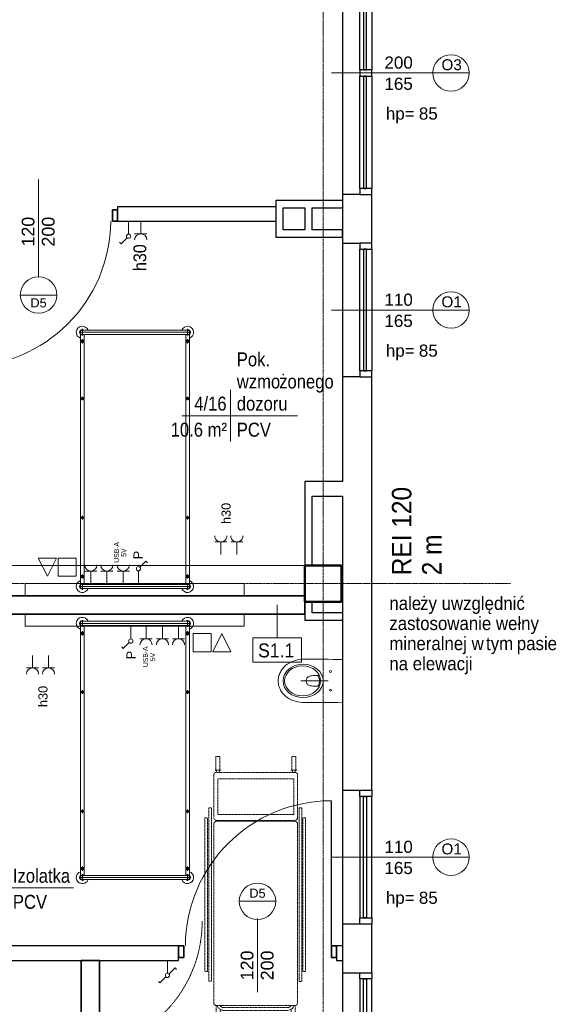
# Model space of a CAD drawing. Header units: millimetres. Extents: x -2286 to 43533, y -13832 to 14981.
# Tile 65 of 77: x 25588 to 30041, y -3334 to 4764. Entities that reach past the tile are written whole.
import ezdxf

# ---------------------------------------------------------------- set-up
doc = ezdxf.new("R2010")
doc.units = ezdxf.units.MM
for name, pattern in [('Kreska', [2, 1, -1]), ('Oś', [22.225, 12.7, -3.175, 3.175, -3.175]), ('Ukryte', [7.1438, 4.7625, -2.3813])]:
    doc.linetypes.add(name, pattern=pattern)
for name, color, linetype, lineweight in [('A-ANNO-NOTE', 131, 'Continuous', 18), ('A-AREA-IDEN', 2, 'Continuous', 18), ('A-DETL-GENF', 92, 'Continuous', 18), ('A-DETL-HDLN', 90, 'Ukryte', 18), ('A-DETL-MEDM', 33, 'Continuous', 35), ('A-DOOR', 31, 'Continuous', 25), ('A-DOOR-IDEN', 31, 'Continuous', 18), ('A-GENM-HDLN', 13, 'Kreska', 18), ('A-GLAZ', 151, 'Continuous', 25), ('A-GLAZ-IDEN', 152, 'Continuous', 18), ('A-WALL', 113, 'Continuous', 25), ('A-WALL-IDEN', 211, 'Continuous', 18), ('E-ELE-QPM-IDEN', 2, 'Continuous', 18), ('E-ELEC-EQPM', 71, 'Continuous', 18), ('G-ANNO-TEXT', 231, 'Continuous', 18), ('I-FURN', 30, 'Continuous', 18), ('P-SANR-FIXT', 6, 'Continuous', 18), ('Q-SPCQ', 91, 'Continuous', 18), ('Q-SPCQ-HDLN', 91, 'Kreska', 18), ('S-COLS', 52, 'Continuous', 25), ('S-GRID', 1, 'Continuous', 18)]:
    doc.layers.add(name, color=color, linetype=linetype, lineweight=lineweight)
doc.styles.add('Arial', font='arial.ttf', dxfattribs={"height": 40})
doc.styles.add('Arial_1', font='arial.ttf', dxfattribs={"height": 75})
doc.styles.add('Arial_11', font='arial.ttf', dxfattribs={"width": 0.9, "height": 105})
doc.styles.add('Arial_12', font='arial.ttf', dxfattribs={"width": 0.9, "height": 160})
doc.styles.add('Arial_13', font='arial.ttf', dxfattribs={"width": 0.9, "height": 110})
doc.styles.add('Arial_4', font='arial.ttf', dxfattribs={"width": 0.85, "height": 115})
doc.styles.add('Arial_5', font='arial.ttf', dxfattribs={"height": 100})
doc.styles.add('Arial_6', font='arial.ttf', dxfattribs={"width": 0.9, "height": 115})
doc.styles.add('Arial_7', font='arial.ttf', dxfattribs={"height": 105})
doc.styles.add('Arial_8', font='arial.ttf', dxfattribs={"height": 2})
doc.styles.add('Arial_9', font='arial.ttf', dxfattribs={"height": 90})

# ---------------------------------------------------------------- blocks, each defined once
blk = doc.blocks.new('M_Concrete-Square-Column - 300 x 300mm-1161001-4_piętro II PT - projektowany')
at = {"layer": 'S-COLS', "lineweight": 50}
for p, q in [((150, 150), (-150, 150)), ((-150, 150), (-150, -150)), ((150, -150), (150, 150)), ((-150, -150), (150, -150))]:
    blk.add_line(p, q, dxfattribs=at)
blk = doc.blocks.new('DRZWI 1S - Drzwi 120-1363990-4_piętro II PT - projektowany')
at = {"layer": 'A-DETL-GENF'}
for p, q in [((-650, 60), (-650, -35)), ((-607, 60), (-650, 60)), ((-607, -35), (-607, 60)), ((650, 60), (607, 60)), ((607, 60), (607, -35)), ((650, -35), (650, 60)), ((-650, -35), (-607, -35)), ((607, -35), (650, -35))]:
    blk.add_line(p, q, dxfattribs=at)
at = {"layer": 'A-DETL-MEDM'}
for p, q in [((-607, 60), (-650, 60)), ((-650, 60), (-650, -35)), ((-607, -35), (-607, 60)), ((607, -35), (607, 60)), ((607, 60), (650, 60)), ((650, 60), (650, -35)), ((-650, -35), (-607, -35)), ((650, -35), (607, -35))]:
    blk.add_line(p, q, dxfattribs=at)
at = {"layer": 'A-DOOR'}
blk.add_line((607, 60), (607, 1253.9), dxfattribs=at)
at = {"layer": 'A-DOOR', "lineweight": 18}
blk.add_line((0, 285), (0, -285), dxfattribs=at)
blk.add_arc((607, 53.9), 1200, 90, 179.70699, dxfattribs=at)
blk = doc.blocks.new('łóżko 195x90 typ FAMED _102039_ - łóżko 195x90 typ FAMED _102039_-832813-4_piętro II PT - projektowany')
at = {"layer": 'I-FURN'}
for p, q in [((-432.5, 1020.2), (-432.5, 1074.7)), ((-432.5, 1064.5), (432.5, 1064.5)), ((432.5, 1020.2), (432.5, 1074.7)), ((-459.8, 1047.5), (459.7, 1047.5)), ((-447.5, 1031), (-447.5, -1026.1)), ((-432.5, 1030.5), (432.5, 1030.5)), ((-432.5, 948.5), (-432.5, 983.5)), ((-417.5, -1025.5), (-417.5, 1031)), ((417.5, -1026.1), (417.5, 1030.5)), ((432.5, 948.5), (432.5, 983.5)), ((447.5, 1031), (447.5, -1026.1)), ((-450, 966), (-415, 966)), ((450, 966), (415, 966)), ((-432.5, 496.9), (-432.5, 466.9)), ((432.5, 496.9), (432.5, 466.9)), ((-447.5, 481.9), (-417.5, 481.9)), ((447.5, 481.9), (417.5, 481.9)), ((-432.5, -483.1), (-432.5, -513.1)), ((432.5, -483.1), (432.5, -513.1)), ((-447.5, -498.1), (-417.5, -498.1)), ((447.5, -498.1), (417.5, -498.1)), ((-450, -969.3), (-415, -969.3)), ((-432.5, -951.8), (-432.5, -986.8)), ((450, -969.3), (415, -969.3)), ((432.5, -951.8), (432.5, -986.8)), ((459.7, -1042.5), (-459.8, -1042.5)), ((-432.5, -1015.3), (-432.5, -1069.8)), ((-432.5, -1025.5), (432.5, -1025.5)), ((432.5, -1015.3), (432.5, -1069.8)), ((-432.5, -1059.5), (432.5, -1059.5))]:
    blk.add_line(p, q, dxfattribs=at)
for centre, radius in [((-432.5, 966), 12.5), ((-432.5, 966), 8), ((432.5, 966), 12.5), ((432.5, 966), 8), ((-432.5, 481.9), 10), ((432.5, 481.9), 10), ((-432.5, -498.1), 10), ((432.5, -498.1), 10), ((-432.5, -969.3), 12.5), ((-432.5, -969.3), 8), ((432.5, -969.3), 12.5), ((432.5, -969.3), 8)]:
    blk.add_circle(centre, radius, dxfattribs=at)
for centre, radius, start, end in [((-432.5, 1047.5), 50, 19.87687, 252.5424), ((-432.5, 1047.5), 22.3, 49.8221, 312.38874), ((-432.5, 1047.5), 19.3, 62.02067, 297.97933), ((-432.5, 1047.5), 17, 90, 270), ((432.5, 1047.5), 50, 287.4576, 160.12313), ((432.5, 1047.5), 22.2, 229.8221, 130.1779), ((432.5, 1047.5), 19.2, 242.02067, 117.97933), ((432.5, 1047.5), 17, 270, 90), ((-432.5, -1042.5), 50, 107.4576, 340.12313), ((-432.5, -1042.5), 22.2, 49.8221, 310.1779), ((-432.5, -1042.5), 19.3, 62.02067, 297.97933), ((-432.5, -1042.5), 17, 90, 270), ((432.5, -1042.5), 50, 199.87687, 72.5424), ((432.5, -1042.5), 22.2, 229.8221, 130.1779), ((432.5, -1042.5), 19.2, 242.02067, 117.97933), ((432.5, -1042.5), 17, 270, 90)]:
    blk.add_arc(centre, radius, start, end, dxfattribs=at)
blk = doc.blocks.new('Łóżko transportowe - łóżko PRAWY SKRĘT-1263338-4_piętro II PT - projektowany')
at = {"layer": 'A-GENM-HDLN'}
for p, q in [((-2110, -726.7), (-2076.6, -726.7)), ((-2110, -810.4), (-2110, -726.7)), ((-2076.6, -726.7), (-2076.6, -778.3)), ((-1494.4, -726.7), (-1494.4, -777.2)), ((-1461.1, -726.7), (-1494.4, -726.7)), ((-1461.1, -810.4), (-1461.1, -726.7)), ((-1521.6, -770.4), (-2047.6, -770.4)), ((-1521.6, -793.4), (-2047.6, -793.4)), ((-2130.1, -2302.2), (-2130.1, -833.4)), ((-2107.1, -810.4), (-1461.1, -810.4)), ((-1440.1, -833.4), (-1440.1, -2302.2)), ((-2141.3, -1008.3), (-2164.3, -1008.3)), ((-2164.3, -1008.3), (-2164.3, -2437.3)), ((-2141.3, -2437.3), (-2141.3, -1008.3)), ((-1422, -1010.9), (-1399, -1010.9)), ((-1422, -2437.3), (-1422, -1010.9)), ((-1399, -1010.9), (-1399, -2437.3)), ((-2195.3, -1091.1), (-2172.3, -1091.1)), ((-2195.3, -2354.6), (-2195.3, -1091.1)), ((-2172.3, -1091.1), (-2172.3, -2354.6)), ((-1388.9, -1091.1), (-1388.9, -2354.6)), ((-1365.9, -1091.1), (-1388.9, -1091.1)), ((-1365.9, -2354.6), (-1365.9, -1091.1)), ((-1463.1, -2325.2), (-2107.1, -2325.2)), ((-2107.1, -2333.1), (-1463.1, -2333.1)), ((-2172.3, -2354.6), (-2195.3, -2354.6)), ((-2130.1, -2704.7), (-2130.1, -2356.1)), ((-1475, -2380.3), (-2098.7, -2380.3)), ((-2098.7, -2380.3), (-2098.7, -2675)), ((-1475, -2675), (-1475, -2380.3)), ((-1440.1, -2356.1), (-1440.1, -2704.7)), ((-1388.9, -2354.6), (-1365.9, -2354.6)), ((-2164.3, -2437.3), (-2141.3, -2437.3)), ((-1399, -2437.3), (-1422, -2437.3)), ((-2115.4, -2859), (-2115.4, -2746.5)), ((-1463.1, -2727.7), (-2107.1, -2727.7)), ((-2098.7, -2675), (-1475, -2675)), ((-2082.3, -2746.5), (-2082.3, -2859)), ((-1501.7, -2746.5), (-1451.1, -2746.5)), ((-1491.4, -2859), (-1491.4, -2746.5)), ((-1486.7, -2746.5), (-1486.7, -2727.5)), ((-1463.5, -2746.5), (-1463.5, -2727.5)), ((-1458.3, -2746.5), (-1458.3, -2859)), ((-2082.3, -2859), (-2115.4, -2859)), ((-1458.3, -2859), (-1491.4, -2859))]:
    blk.add_line(p, q, dxfattribs=at)
for centre, radius, start, end in [((-1521.6, -827.9), 57.5, 17.7326, 90), ((-1521.6, -827.9), 34.5, 30.50577, 90), ((-2107.1, -833.4), 23, 90, 180), ((-1463.1, -833.4), 23, 0, 90), ((-1463.1, -2302.2), 23, 270, 0), ((-1463.1, -2356.1), 23, 0, 90), ((-2107.1, -2704.7), 23, 180, 270), ((-1463.1, -2704.7), 23, 270, 0)]:
    blk.add_arc(centre, radius, start, end, dxfattribs=at)
at = {"layer": 'Q-SPCQ'}
for p, q in [((-556.7, 387.2), (-556.7, 410.2)), ((-556.7, 410.2), (706.9, 410.2)), ((706.9, 410.2), (706.9, 387.2)), ((-1061.1, 297.2), (-1061.1, 330.3)), ((-1061.1, 330.3), (-948.6, 330.3)), ((-948.6, 340.6), (-948.6, 290)), ((-948.6, 325.6), (-929.5, 325.6)), ((-906.7, 345), (-558.1, 345)), ((-639.4, 379.2), (-639.4, 356.2)), ((789.6, 379.2), (-639.4, 379.2)), ((-639.4, 356.2), (789.6, 356.2)), ((706.9, 387.2), (-556.7, 387.2)), ((-504.2, 345), (964.6, 345)), ((-234.9, 331.2), (-212.2, 58.1)), ((789.6, 356.2), (789.6, 379.2)), ((987.6, 324.9), (1071.2, 324.9)), ((1071.2, 324.9), (1071.2, 291.6)), ((-948.6, 297.2), (-1061.1, 297.2)), ((-948.6, 302.4), (-929.5, 302.4)), ((-929.7, -322), (-929.7, 322)), ((-877, 313.7), (-877, -310)), ((-582.4, 313.7), (-877, 313.7)), ((-582.4, 125.6), (-582.4, 313.7)), ((-535.1, 322), (-535.1, 143)), ((-527.2, 151.3), (-527.2, 322)), ((-457.9, 214.8), (-439.5, 261.8)), ((-439.5, 261.8), (-414, 292.4)), ((-414, 292.4), (-378.7, 303.2)), ((-378.7, 303.2), (-323.8, 299.2)), ((-323.8, 299.2), (-231.4, 288.9)), ((987.6, 322), (987.6, -324)), ((1004.5, -263.4), (1004.5, 262.5)), ((1071.2, 291.6), (1019.7, 291.6)), ((1027.5, -263.4), (1027.5, 262.5)), ((1145.6, 252.4), (1140.3, 244.4)), ((1140.3, 244.4), (1140.3, 239.1)), ((1153.5, 263), (1145.6, 252.4)), ((1158.8, 270.9), (1153.5, 263)), ((1174.7, 281.5), (1158.8, 270.9)), ((1182.7, 286.9), (1174.7, 281.5)), ((1201.2, 289.5), (1182.7, 286.9)), ((1214.5, 289.5), (1201.2, 289.5)), ((1230.4, 289.5), (1214.5, 289.5)), ((1248.4, 286.9), (1230.4, 289.5)), ((-837.5, 128.9), (-814.6, 164.6)), ((-797.9, 173.4), (-710, 170.3)), ((-752.9, 172.8), (-780.2, 151.6)), ((-710, 170.3), (-657.1, 151.2)), ((-520.6, 158.2), (-457.9, 214.8)), ((-301.7, 171.6), (-293.9, 131.8)), ((1140.3, 239.1), (1140.8, 231)), ((1140.8, 231), (1143.2, 222.5)), ((1143.2, 222.5), (1147.1, 215.7)), ((1147.1, 215.7), (1149.8, 211.9)), ((1149.8, 211.9), (1152.3, 209.2)), ((1152.3, 209.2), (1154.8, 207.4)), ((1239.1, 213.7), (1241, 210)), ((1478.3, 181), (1479.6, 170.2)), ((1479.6, 170.2), (1482.2, 157)), ((-854.6, 81.4), (-837.5, 128.9)), ((-851.1, 22.9), (-854.6, 81.4)), ((-780.2, 151.6), (-793.2, 122.5)), ((-793.2, 122.5), (-793, 77.8)), ((-704.3, 122.9), (-713.6, 99.4)), ((-657.1, 151.2), (-602.2, 122.5)), ((-602.2, 122.5), (-574.7, 97.4)), ((-599.6, 119.1), (-568.6, 117.5)), ((-574.7, 97.4), (-569.9, 45.3)), ((-553.8, 123.4), (-520.6, 158.2)), ((-293.9, 131.8), (-276, 103.6)), ((-276, 103.6), (-274.3, 66.7)), ((1482.2, 157), (1484.9, 146.4)), ((1484.9, 146.4), (1490.2, 122.5)), ((1490.2, 122.5), (1492.8, 106.6)), ((1492.8, 106.6), (1495.5, 85.4)), ((1495.5, 85.4), (1495.5, 64.2)), ((-838.1, -10.5), (-851.1, 22.9)), ((-805.7, 25.6), (-794.6, 65.7)), ((-800.5, -5.9), (-805.7, 25.6)), ((-719.9, 2.3), (-722.9, 27.5)), ((-631.4, 33.1), (-624.5, 49.8)), ((-624.5, 49.8), (-626.8, 69.2)), ((-570.2, 43), (-587.9, -5.6)), ((-274.3, 66.7), (-293.8, 32.6)), ((-218.8, 9.2), (-277.4, -151.6)), ((1495.5, 64.2), (1498.1, 43)), ((1498.1, 43), (1498.1, 24.4)), ((1498.1, 24.4), (1498.1, 8.5)), ((1498.1, 8.5), (1498.1, -12.7)), ((-737.4, -41.8), (-824.5, -22.1)), ((-779.4, -33.3), (-800.5, -5.9)), ((-681.3, -36.7), (-737.4, -41.8)), ((-621, -22.9), (-681.3, -36.7)), ((-587.9, -5.6), (-621, -22.9)), ((-617.5, -20.3), (-587.1, -26.6)), ((-582.4, -310), (-582.4, -38.2)), ((-574.3, -36), (-551.1, -78.1)), ((-551.1, -78.1), (-504.7, -148.8)), ((-300.6, -87.3), (-289.6, -52)), ((-289.6, -52), (-299.8, -14.1)), ((1041.3, -79.8), (1040.2, -81.7)), ((1119.4, -131.9), (1049.8, -78.3)), ((1498.1, -12.7), (1498.1, -33.9)), ((-535.1, -102.4), (-535.1, -322)), ((-527.2, -322), (-527.2, -114.5)), ((-504.7, -148.8), (-498.9, -198.8)), ((-342.7, -146.5), (-325.1, -110)), ((-325.1, -110), (-300.6, -87.3)), ((965.5, -88.1), (974, -142.4)), ((1022.7, -89.7), (972.1, -81.6)), ((986.3, -156.3), (1088.6, -185.4)), ((-498.9, -198.8), (-481.9, -234.9)), ((-481.9, -234.9), (-450.6, -254.3)), ((-284.2, -186.3), (-290.7, -346.6)), ((1471.6, -227.4), (1461, -243.3)), ((1479.2, -214.6), (1470.8, -228.5)), ((1484.9, -200.9), (1479.2, -214.6)), ((1487.5, -187.6), (1484.9, -200.9)), ((1490.2, -177), (1487.5, -187.6)), ((1492.8, -163.8), (1490.2, -177)), ((-1061.1, -326.7), (-1061.1, -293.6)), ((-1061.1, -293.6), (-948.6, -293.6)), ((-948.6, -283.3), (-948.6, -333.9)), ((-948.6, -298.3), (-929.5, -298.3)), ((-948.6, -321.6), (-929.5, -321.6)), ((-877, -310), (-582.4, -310)), ((-450.6, -254.3), (-396.4, -264.4)), ((-396.4, -264.4), (-288, -280.2)), ((1071.2, -290.6), (1020.7, -290.6)), ((1071.2, -324), (1071.2, -290.6)), ((1278.1, -275.1), (1256.9, -272.5)), ((1299.3, -277.8), (1278.1, -275.1)), ((1317.9, -277.8), (1299.3, -277.8)), ((1324, -278.1), (1317.9, -277.8)), ((1376.2, -277.8), (1357.6, -280.4)), ((1394.7, -275.1), (1376.2, -277.8)), ((1415.9, -269.8), (1394.7, -275.1)), ((1429.2, -264.5), (1415.9, -269.8)), ((1442.5, -259.2), (1429.2, -264.5)), ((1453.1, -251.3), (1442.5, -259.2)), ((1461, -243.3), (1453.1, -251.3)), ((-948.6, -326.7), (-1061.1, -326.7)), ((-558.1, -345), (-906.7, -345)), ((-639.4, -386.1), (-639.4, -363.1)), ((-639.4, -363.1), (787, -363.1)), ((787, -386.1), (-639.4, -386.1)), ((-556.7, -396.1), (-556.7, -419.1)), ((706.9, -396.1), (-556.7, -396.1)), ((964.6, -345), (-504.2, -345)), ((706.9, -419.1), (706.9, -396.1)), ((787, -363.1), (787, -386.1)), ((987.6, -324), (1071.2, -324)), ((-556.7, -419.1), (706.9, -419.1)), ((-2125.7, -2746.5), (-2075.1, -2746.5)), ((-2110.7, -2746.5), (-2110.7, -2727.4)), ((-2087.5, -2746.5), (-2087.5, -2727.5))]:
    blk.add_line(p, q, dxfattribs=at)
for centre, radius, start, end in [((-906.7, 322), 23, 90, 180), ((-558.1, 322), 23, 360, 90), ((-504.2, 322), 23, 90, 180), ((964.6, 322), 23, 360, 90), ((970, 262.5), 57.5, 360, 72.2674), ((970, 262.5), 34.5, 360, 59.49423), ((1144.5, 263), 106.7, 332.43032, 17.02558), ((1353.7, -721), 1020.8, 84.16162, 96.02963), ((1553.1, -50.5), 358.7, 106.25896, 128.49424), ((1470.2, 245.7), 51.2, 53.34573, 110.03572), ((1478.5, 257.8), 36.6, 334.01023, 52.47081), ((-798.5, 154.3), 19.1, 88.01295, 147.34101), ((1184.9, 370.3), 165.7, 259.52297, 289.08227), ((1273.2, 117.6), 97.8, 68.04597, 109.22871), ((1376.1, 133.5), 100, 86.64964, 169.86754), ((1368.1, -4.1), 237.9, 75.74215, 86.64964), ((1420.7, 167.6), 59.2, 13.07535, 84.19021), ((1631.4, 137.1), 159.3, 138.91118, 164.00862), ((-567.6, 136.6), 19.1, 267.05583, 316.40329), ((1332.6, -122), 209, 95.75552, 107.49345), ((1531.8, 105.7), 258.2, 169.86754, 185.43863), ((1334, -55.4), 143.1, 49.02096, 98.976), ((-326.9, 48.6), 115, 339.97735, 4.75131), ((1238.7, -14.9), 69.7, 129.37649, 229.13601), ((1316.7, -107.7), 190.9, 104.24572, 129.81887), ((1373.3, 4), 79.1, 309.10309, 2.8416), ((1379.7, -2.7), 73.4, 8.35663, 49.02096), ((-820.3, -3.5), 19.1, 201.3338, 257.3013), ((-591, -45.3), 19.1, 28.91097, 78.25842), ((1046.2, -82.8), 5.76, 52.42439, 148.53989), ((1290.4, 47), 150.3, 229.68526, 259.01906), ((1290.4, 122.8), 223.8, 279.39937, 306.39253), ((798.6, -73.3), 700.6, 352.50685, 3.22466), ((-169.3, -190.9), 115, 159.97735, 177.69933), ((971.1, -87.2), 5.76, 80.84609, 188.92924), ((991.1, -139.7), 17.3, 188.92924, 254.15088), ((1025.5, -72.7), 17.3, 260.84609, 328.53989), ((613, 122.6), 567.8, 325.61858, 334.19845), ((1278.6, 180.5), 341.9, 243.16151, 271.97224), ((1280, 264.2), 365.2, 267.12971, 277.2298), ((346.6, -390.9), 971.5, 9.52674, 17.26638), ((1398.3, 312.4), 600.7, 238.18472, 249.77346), ((1362.5, -234.7), 58, 175.45251, 229.68538), ((-906.7, -322), 23, 180, 270), ((-558.1, -322), 23, 270, 0), ((-504.2, -322), 23, 180, 270), ((964.6, -322), 23, 270, 0), ((970, -263.4), 34.5, 300.50577, 360), ((970, -263.4), 57.5, 287.7326, 360), ((1338.8, 97.6), 379, 246.98823, 257.52243), ((1346.2, -174.7), 106.3, 258.47689, 276.16684), ((-2047.6, -827.9), 57.5, 90, 162.2674), ((-2047.6, -827.9), 34.5, 90, 149.49423), ((-2107.1, -2302.2), 23, 180, 270), ((-2107.1, -2356.1), 23, 90, 180)]:
    blk.add_arc(centre, radius, start, end, dxfattribs=at)
at = {"layer": 'Q-SPCQ-HDLN'}
for centre, radius, end in [((-1061.1, -726.7), 1057.1, 180.19803), ((-1061.1, -726.7), 400, 180), ((-287.7, -1500.1), 1057.1, 180.19803)]:
    blk.add_arc(centre, radius, 90, end, dxfattribs=at)
blk = doc.blocks.new('łóżko 195x90 typ FAMED _102039_ - łóżko 195x90 typ FAMED _102039_-1233017-4_piętro II PT - projektowany')
at = {"layer": 'I-FURN'}
for p, q in [((-432.5, 1015.3), (-432.5, 1069.8)), ((-432.5, 1059.5), (432.5, 1059.5)), ((432.5, 1015.3), (432.5, 1069.8)), ((459.7, 1042.5), (-459.8, 1042.5)), ((-447.5, -1031), (-447.5, 1026.1)), ((-432.5, 1025.5), (432.5, 1025.5)), ((-432.5, 951.8), (-432.5, 986.8)), ((-417.5, 1025.5), (-417.5, -1031)), ((417.5, 1026.1), (417.5, -1030.5)), ((432.5, 951.8), (432.5, 986.8)), ((447.5, -1031), (447.5, 1026.1)), ((-450, 969.3), (-415, 969.3)), ((450, 969.3), (415, 969.3)), ((-447.5, 498.1), (-417.5, 498.1)), ((-432.5, 483.1), (-432.5, 513.1)), ((447.5, 498.1), (417.5, 498.1)), ((432.5, 483.1), (432.5, 513.1)), ((-447.5, -481.9), (-417.5, -481.9)), ((-432.5, -496.9), (-432.5, -466.9)), ((447.5, -481.9), (417.5, -481.9)), ((432.5, -496.9), (432.5, -466.9)), ((-450, -966), (-415, -966)), ((-432.5, -948.5), (-432.5, -983.5)), ((450, -966), (415, -966)), ((432.5, -948.5), (432.5, -983.5)), ((-459.8, -1047.5), (459.7, -1047.5)), ((-432.5, -1020.2), (-432.5, -1074.7)), ((-432.5, -1030.5), (432.5, -1030.5)), ((432.5, -1020.2), (432.5, -1074.7)), ((-432.5, -1064.5), (432.5, -1064.5))]:
    blk.add_line(p, q, dxfattribs=at)
for centre, radius in [((-432.5, 969.3), 12.5), ((-432.5, 969.3), 8), ((432.5, 969.3), 12.5), ((432.5, 969.3), 8), ((-432.5, 498.1), 10), ((432.5, 498.1), 10), ((-432.5, -481.9), 10), ((432.5, -481.9), 10), ((-432.5, -966), 12.5), ((-432.5, -966), 8), ((432.5, -966), 12.5), ((432.5, -966), 8)]:
    blk.add_circle(centre, radius, dxfattribs=at)
for centre, radius, start, end in [((-432.5, 1042.5), 50, 19.87687, 252.5424), ((-432.5, 1042.5), 22.2, 49.8221, 310.1779), ((-432.5, 1042.5), 19.3, 62.02067, 297.97933), ((-432.5, 1042.5), 17, 90, 270), ((432.5, 1042.5), 50, 287.4576, 160.12313), ((432.5, 1042.5), 22.2, 229.8221, 130.1779), ((432.5, 1042.5), 19.2, 242.02067, 117.97933), ((432.5, 1042.5), 17, 270, 90), ((-432.5, -1047.5), 50, 107.4576, 340.12313), ((-432.5, -1047.5), 22.3, 47.61126, 310.1779), ((-432.5, -1047.5), 19.3, 62.02067, 297.97933), ((-432.5, -1047.5), 17, 90, 270), ((432.5, -1047.5), 50, 199.87687, 72.5424), ((432.5, -1047.5), 22.2, 229.8221, 130.1779), ((432.5, -1047.5), 19.2, 242.02067, 117.97933), ((432.5, -1047.5), 17, 270, 90)]:
    blk.add_arc(centre, radius, start, end, dxfattribs=at)
blk = doc.blocks.new('Aluminum_Exterior_Window_-_Single - 110 x 165 cm-1394800-4_piętro II PT - projektowany')
at = {"layer": 'A-GLAZ'}
for p, q in [((-1371.6, -46.6), (-1321.6, -46.6)), ((-1371.6, -146.6), (-1371.6, -46.6)), ((-1321.6, -46.6), (-1321.6, -146.6)), ((-321.6, -46.6), (-1321.6, -46.6)), ((-1321.6, -76.7), (-321.6, -76.7)), ((-1321.6, -102.1), (-1321.6, -76.7)), ((-321.6, -46.6), (-271.6, -46.6)), ((-321.6, -146.6), (-321.6, -46.6)), ((-321.6, -76.7), (-321.6, -102.1)), ((-271.6, -46.6), (-271.6, -146.6)), ((-1321.6, -146.6), (-1371.6, -146.6)), ((-321.6, -102.1), (-1321.6, -102.1)), ((-1321.6, -146.6), (-321.6, -146.6)), ((-271.6, -146.6), (-321.6, -146.6))]:
    blk.add_line(p, q, dxfattribs=at)
blk = doc.blocks.new('Aluminum_Exterior_Window_-_Single - 110 x 165 cm-1394801-4_piętro II PT - projektowany')
at = {"layer": 'A-GLAZ'}
for p, q in [((-1321.6, 146.6), (-1371.6, 146.6)), ((-1371.6, 146.6), (-1371.6, 46.6)), ((-1321.6, 46.6), (-1321.6, 146.6)), ((-1321.6, 146.6), (-321.6, 146.6)), ((-321.6, 102.1), (-1321.6, 102.1)), ((-1321.6, 102.1), (-1321.6, 76.7)), ((-271.6, 146.6), (-321.6, 146.6)), ((-321.6, 146.6), (-321.6, 46.6)), ((-321.6, 76.7), (-321.6, 102.1)), ((-271.6, 46.6), (-271.6, 146.6)), ((-1371.6, 46.6), (-1321.6, 46.6)), ((-1321.6, 76.7), (-321.6, 76.7)), ((-321.6, 46.6), (-1321.6, 46.6)), ((-321.6, 46.6), (-271.6, 46.6))]:
    blk.add_line(p, q, dxfattribs=at)
blk = doc.blocks.new('Aluminum_Exterior_Window_-_Double - 200 x 165 cm-1494227-4_piętro II PT - projektowany')
at = {"layer": 'A-GLAZ'}
for p, q in [((-1321.6, 146.6), (-1371.6, 146.6)), ((-1371.6, 146.6), (-1371.6, 46.6)), ((-1321.6, 46.6), (-1321.6, 146.6)), ((-1321.6, 146.6), (-396.6, 146.6)), ((-396.6, 102.1), (-1321.6, 102.1)), ((-1321.6, 102.1), (-1321.6, 76.7)), ((-346.6, 146.6), (-396.6, 146.6)), ((-396.6, 146.6), (-396.6, 46.6)), ((-396.6, 76.7), (-396.6, 102.1)), ((-346.6, 46.6), (-346.6, 146.6)), ((-346.6, 146.6), (578.4, 146.6)), ((578.4, 102.1), (-346.6, 102.1)), ((-346.6, 102.1), (-346.6, 76.7)), ((628.4, 146.6), (578.4, 146.6)), ((578.4, 146.6), (578.4, 46.6)), ((578.4, 76.7), (578.4, 102.1)), ((628.4, 46.6), (628.4, 146.6)), ((-1371.6, 46.6), (-1321.6, 46.6)), ((-1321.6, 76.7), (-396.6, 76.7)), ((-396.6, 46.6), (-1321.6, 46.6)), ((-396.6, 46.6), (-346.6, 46.6)), ((-346.6, 76.7), (578.4, 76.7)), ((578.4, 46.6), (-346.6, 46.6)), ((578.4, 46.6), (628.4, 46.6))]:
    blk.add_line(p, q, dxfattribs=at)
blk = doc.blocks.new('Panel Gazowo Oswietleniowy 1 - Type 1-1480265-4_piętro II PT - projektowany')
at = {"layer": 'Q-SPCQ'}
for p, q in [((-775, -75), (-775, -175)), ((1025, -175), (1025, -75)), ((-775, -175), (1025, -175)), ((93.6, -175), (93.6, -280)), ((218.7, -278.3), (218.7, -175)), ((353.3, -278.3), (353.3, -175)), ((485, -278.3), (485, -175)), ((605, -235), (755, -235)), ((605, -385), (605, -235)), ((755, -235), (755, -385)), ((841.9, -235), (766.9, -385)), ((916.9, -385), (841.9, -235)), ((81.2, -309.8), (31.8, -359.3)), ((168.7, -278.3), (268.7, -278.3)), ((303.3, -278.3), (403.3, -278.3)), ((435, -278.3), (535, -278.3)), ((31.8, -359.3), (18.7, -346.2)), ((755, -385), (605, -385)), ((766.9, -385), (916.9, -385)), ((-715, -518.3), (-715, -415)), ((-583.3, -518.3), (-583.3, -415)), ((-765, -518.3), (-665, -518.3)), ((-633.3, -518.3), (-533.3, -518.3))]:
    blk.add_line(p, q, dxfattribs=at)
blk.add_circle((93.6, -297.5), 17.5, dxfattribs=at)
for centre, start in [((218.7, -328.3), 0), ((353.3, -328.3), 0), ((485, -328.3), 0), ((-715, -568.3), 360), ((-583.3, -568.3), 360)]:
    blk.add_arc(centre, 50, start, 180, dxfattribs=at)
blk = doc.blocks.new('Przełącznik jednobiegunowy - Type 1-1452004-4_piętro II PT - projektowany')
at = {"layer": 'E-ELEC-EQPM'}
for p, q in [((137.4, 194.8), (186.8, 244.3)), ((186.8, 244.3), (199.9, 231.2)), ((125, 165), (125, 60))]:
    blk.add_line(p, q, dxfattribs=at)
blk.add_circle((125, 182.5), 17.5, dxfattribs=at)
blk = doc.blocks.new('Przełącznik schodowy - Type 1-1453204-4_piętro II PT - projektowany')
at = {"layer": 'E-ELEC-EQPM'}
for p, q in [((137.4, 194.8), (186.8, 244.3)), ((186.8, 244.3), (199.9, 231.2)), ((112.6, 170.1), (63.2, 120.7)), ((125, 165), (125, 60)), ((63.2, 120.7), (50.1, 133.8))]:
    blk.add_line(p, q, dxfattribs=at)
blk.add_circle((125, 182.5), 17.5, dxfattribs=at)
blk = doc.blocks.new('gniazdo elektryczne pojedyncze - 30-1470339-4_piętro II PT - projektowany')
at = {"layer": 'E-ELEC-EQPM'}
for p, q in [((175, 163.3), (75, 163.3)), ((125, 163.3), (125, 60))]:
    blk.add_line(p, q, dxfattribs=at)
blk.add_arc((125, 213.3), 50, 180, 0, dxfattribs=at)
blk = doc.blocks.new('Miska ustępowa Nova Pro - Type 1-1510390-4_piętro II PT - projektowany')
at = {"layer": 'P-SANR-FIXT'}
for p, q in [((102.4, 648.3), (91.8, 646.3)), ((113.5, 649.5), (102.4, 648.3)), ((125.1, 650), (113.5, 649.5)), ((136.5, 649.5), (125.1, 650)), ((147.6, 648.3), (136.5, 649.5)), ((158.2, 646.3), (147.6, 648.3)), ((-12, 576.3), (-21.9, 560.7)), ((-0.4, 590.6), (-12, 576.3)), ((12.7, 603.9), (-0.4, 590.6)), ((19.8, 610.3), (12.7, 603.9)), ((27.2, 616.2), (19.8, 610.3)), ((35.4, 621.9), (27.2, 616.2)), ((43.7, 627.1), (35.4, 621.9)), ((52.6, 632), (43.7, 627.1)), ((61.7, 636.4), (52.6, 632)), ((71.4, 640.4), (61.7, 636.4)), ((81.5, 643.6), (71.4, 640.4)), ((91.8, 646.3), (81.5, 643.6)), ((168.5, 643.6), (158.2, 646.3)), ((178.6, 640.4), (168.5, 643.6)), ((188.3, 636.4), (178.6, 640.4)), ((197.4, 632), (188.3, 636.4)), ((206.3, 627.1), (197.4, 632)), ((214.6, 621.9), (206.3, 627.1)), ((222.8, 616.2), (214.6, 621.9)), ((230.2, 610.3), (222.8, 616.2)), ((237.3, 603.9), (230.2, 610.3)), ((250.4, 590.6), (237.3, 603.9)), ((262, 576.3), (250.4, 590.6)), ((271.9, 560.7), (262, 576.3)), ((-47.3, 489.9), (-50.5, 470.2)), ((-43.1, 508.9), (-47.3, 489.9)), ((-37.4, 527.2), (-43.1, 508.9)), ((-30.3, 544.4), (-37.4, 527.2)), ((-21.9, 560.7), (-30.3, 544.4)), ((280.3, 544.4), (271.9, 560.7)), ((287.4, 527.2), (280.3, 544.4)), ((293.1, 508.9), (287.4, 527.2)), ((297.5, 489.9), (293.1, 508.9)), ((300.5, 470.2), (297.5, 489.9)), ((-52.4, 449.7), (-53.2, 428.5)), ((-53.2, 428.5), (-53.2, 353.6)), ((-50.5, 470.2), (-52.4, 449.7)), ((92.6, 403.1), (96, 407.6)), ((96, 407.6), (99.7, 411)), ((99.7, 411), (103.7, 414)), ((103.7, 414), (107.9, 416.4)), ((107.9, 416.4), (112.1, 418.2)), ((112.1, 418.2), (116.2, 419.4)), ((116.2, 419.4), (125.1, 420.4)), ((125, 237.7), (125, 462.6)), ((125.1, 420.4), (133.8, 419.4)), ((133.8, 419.4), (138, 418.2)), ((138, 418.2), (142.4, 416.4)), ((142.4, 416.4), (146.3, 414)), ((146.3, 414), (150.3, 411)), ((150.3, 411), (154, 407.6)), ((154, 407.6), (157.4, 403.1)), ((302.4, 449.7), (300.5, 470.2)), ((303.2, 428.5), (302.4, 449.7)), ((303.2, 353.6), (303.2, 428.5)), ((-53.2, 353.6), (-52.9, 277.8)), ((80.5, 343), (81, 355.3)), ((80.5, 329.4), (80.5, 343)), ((81, 326.2), (80.5, 329.4)), ((81, 355.3), (82, 366.1)), ((82.2, 323.2), (81, 326.2)), ((82, 366.1), (83.2, 375.8)), ((83.2, 375.8), (84.7, 384.1)), ((84.7, 384.1), (86.9, 391.5)), ((86.9, 391.5), (89.6, 397.7)), ((89.6, 397.7), (92.6, 403.1)), ((157.4, 403.1), (160.4, 397.7)), ((160.4, 397.7), (163.1, 391.5)), ((163.1, 391.5), (165.3, 384.1)), ((165.3, 384.1), (167.1, 375.8)), ((167.1, 375.8), (168.3, 366.1)), ((169.3, 326.2), (167.8, 323.2)), ((168.3, 366.1), (169, 355.3)), ((169, 355.3), (169.5, 343)), ((169.5, 329.4), (169.3, 326.2)), ((169.5, 343), (169.5, 329.4)), ((302.9, 277.8), (303.2, 353.6)), ((-52.9, 277.8), (-52.4, 239.4)), ((84.2, 320.8), (82.2, 323.2)), ((86.7, 319), (84.2, 320.8)), ((96, 315.6), (86.7, 319)), ((105.6, 312.9), (96, 315.6)), ((115.3, 311.4), (105.6, 312.9)), ((125.1, 310.9), (115.3, 311.4)), ((134.7, 311.4), (125.1, 310.9)), ((144.4, 312.9), (134.7, 311.4)), ((154, 315.6), (144.4, 312.9)), ((163.4, 319), (154, 315.6)), ((165.8, 320.8), (163.4, 319)), ((167.8, 323.2), (165.8, 320.8)), ((302.7, 239.4), (302.9, 277.8)), ((-52.4, 239.4), (-52, 200.2)), ((-52, 200.2), (-51.5, 160.4)), ((301.5, 160.4), (302.2, 200.2)), ((302.2, 200.2), (302.7, 239.4)), ((-51.5, 160.4), (-50.5, 120)), ((300.5, 120), (301.5, 160.4))]:
    blk.add_line(p, q, dxfattribs=at)
for centre in [(47.6, 220), (202.4, 220)]:
    blk.add_circle(centre, 7.52, dxfattribs=at)
for centre, major_axis, ratio in [((125, 445.1), (0, 165), 0.830338), ((125, 449.2), (0, 148), 0.83084)]:
    blk.add_ellipse(centre, major_axis=major_axis, ratio=ratio, dxfattribs=at)
blk = doc.blocks.new('METKA_POMIESZCZENIA1 - Rozbudowana - bez ramki-1409110-4_piętro II PT - projektowany')
at = {"layer": 'A-AREA-IDEN'}
for p, q in [((0, 4.25), (0, 0)), ((-8, 0), (11, 0)), ((0, 0), (0, -4.25))]:
    blk.add_line(p, q, dxfattribs=at)
blk = doc.blocks.new('ET sciana_AT7 - 10mm-838066-4_piętro II PT - projektowany')
at = {"layer": 'A-WALL-IDEN'}
for p, q in [((-4, 1.96875), (4, 1.96875)), ((-4, -2.03125), (-4, 1.96875)), ((4, 1.96875), (4, -2.03125)), ((-4, -2.03125), (4, -2.03125))]:
    blk.add_line(p, q, dxfattribs=at)
blk = doc.blocks.new('etykieta drzwi wymiar i kategoria - etykieta drzwi 1S góra-1350608-4_piętro II PT - projektowany')
at = {"layer": 'A-DOOR-IDEN'}
for p, q in [((-3, 14.98), (3, 14.98)), ((0, 0), (0, 11.98))]:
    blk.add_line(p, q, dxfattribs=at)
blk.add_circle((0, 14.98), 3, dxfattribs=at)
blk = doc.blocks.new('etykieta drzwi wymiar i kategoria - etykieta drzwi 1S dół-1350606-4_piętro II PT - projektowany')
at = {"layer": 'A-DOOR-IDEN'}
for p, q in [((0, 0), (0, -11.98)), ((-3, -14.98), (3, -14.98))]:
    blk.add_line(p, q, dxfattribs=at)
blk.add_circle((0, -14.98), 3, dxfattribs=at)
blk = doc.blocks.new('Okno_PG_typ 100 - --862235-4_piętro II PT - projektowany')
at = {"layer": 'A-GLAZ-IDEN'}
blk.add_line((0, -18.95), (0, 3.68), dxfattribs=at)
blk.add_circle((0, 0.68), 3, dxfattribs=at)
at = {"layer": 'A-GLAZ-IDEN', "insert": (5.67, -10.04), "char_height": 2, "width": 5.8523, "attachment_point": 1, "rotation": 90, "style": 'Arial_8'}
blk.add_mtext('hp=', dxfattribs=at)

msp = doc.modelspace()

# ---------------------------------------------------------------- linework, layer by layer
at = {"layer": 'A-DETL-HDLN'}
msp.add_line((11233.3, 276.2), (28083.3, 276.2), dxfattribs=at)
at = {"layer": 'A-WALL'}
for p, q in [((28243.3, 12176.2), (28243.3, 966.2)), ((28383.3, 3326.2), (28243.3, 3326.2)), ((28483.3, 2926.2), (28483.3, 3326.2)), ((27693.3, 3276.2), (27693.3, 2976.2)), ((28243.3, 3276.2), (27693.3, 3276.2)), ((27693.3, 3226.2), (26393.3, 3226.2)), ((26393.3, 3226.2), (26393.3, 3201.2)), ((27753.3, 3036.2), (27753.3, 3216.2)), ((27753.3, 3216.2), (27933.3, 3216.2)), ((27933.3, 3216.2), (27933.3, 3036.2)), ((27993.3, 3216.2), (28243.3, 3216.2)), ((27993.3, 3036.2), (27993.3, 3216.2)), ((26393.3, 3106.2), (27693.3, 3106.2)), ((27933.3, 3036.2), (27753.3, 3036.2)), ((28243.3, 3036.2), (27993.3, 3036.2)), ((28243.3, 2976.2), (28243.3, 3036.2)), ((27693.3, 2976.2), (28243.3, 2976.2)), ((28243.3, 2926.2), (28383.3, 2926.2)), ((28383.3, 1826.2), (28243.3, 1826.2)), ((28483.3, -1573.8), (28483.3, 1826.2)), ((27933.3, 966.2), (27933.3, 276.2)), ((28243.3, 966.2), (27933.3, 966.2)), ((27993.3, 276.2), (27993.3, 846.2)), ((27993.3, 846.2), (28243.3, 846.2)), ((28243.3, 846.2), (28243.3, -4173.8)), ((27993.3, -113.8), (27993.3, -23.8)), ((27933.3, -123.8), (27933.3, -173.8)), ((28243.3, -113.8), (27993.3, -113.8)), ((27933.3, -173.8), (28243.3, -173.8)), ((28243.3, -1573.8), (28383.3, -1573.8)), ((28383.3, -2673.8), (28243.3, -2673.8)), ((28483.3, -3073.8), (28483.3, -2673.8)), ((26893.3, -2853.8), (24143.3, -2853.8)), ((28243.3, -2853.8), (28193.3, -2853.8)), ((24143.3, -2973.8), (26893.3, -2973.8)), ((26893.3, -2973.8), (26893.3, -2948.8)), ((28193.3, -2948.8), (28193.3, -2973.8)), ((28193.3, -2973.8), (28243.3, -2973.8)), ((28243.3, -3073.8), (28383.3, -3073.8))]:
    msp.add_line(p, q, dxfattribs=at)
at = {"layer": 'A-WALL', "color": 7, "lineweight": 35}
for p, q in [((27933.3, 26.2), (24673.3, 26.2)), ((27933.3, -123.8), (27933.3, -23.8)), ((24673.3, -123.8), (27933.3, -123.8)), ((26243.3, -2973.8), (26093.3, -2973.8)), ((26093.3, -2973.8), (26093.3, -3503.8)), ((26243.3, -3503.8), (26243.3, -2973.8))]:
    msp.add_line(p, q, dxfattribs=at)
at = {"layer": 'A-WALL-IDEN'}
msp.add_line((27704.4, -48.8), (27704.4, -318.8), dxfattribs=at)
at = {"layer": 'S-GRID', "linetype": 'Oś'}
for p, q in [((28083.3, -13832), (28083.3, 14381.2)), ((29623.7, 126.2), (-1686.2, 126.2))]:
    msp.add_line(p, q, dxfattribs=at)

# ---------------------------------------------------------------- block references
at = {"layer": 'A-AREA-IDEN', "xscale": 49.99999999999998, "yscale": 49.99999999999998, "zscale": 49.99999999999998}
for p in [(27321, 1507.5), (25480.2, -2375.7)]:
    msp.add_blockref('METKA_POMIESZCZENIA1 - Rozbudowana - bez ramki-1409110-4_piętro II PT - projektowany', p, dxfattribs=at)
at = {"layer": 'A-DOOR', "rotation": 180}
msp.add_blockref('DRZWI 1S - Drzwi 120-1363990-4_piętro II PT - projektowany', (25743.3, 3166.2), dxfattribs=at)
at = {"layer": 'A-DOOR'}
msp.add_blockref('DRZWI 1S - Drzwi 120-1363990-4_piętro II PT - projektowany', (27543.3, -2913.8), dxfattribs=at)
at = {"layer": 'A-DOOR-IDEN', "xscale": 49.99999999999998, "yscale": 49.99999999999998, "zscale": 49.99999999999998}
for name, p in [('etykieta drzwi wymiar i kategoria - etykieta drzwi 1S dół-1350606-4_piętro II PT - projektowany', (25743.3, 3249)), ('etykieta drzwi wymiar i kategoria - etykieta drzwi 1S góra-1350608-4_piętro II PT - projektowany', (27543.3, -3235.1))]:
    msp.add_blockref(name, p, dxfattribs=at)
at = {"layer": 'A-GLAZ'}
for name, p, rotation in [('Aluminum_Exterior_Window_-_Double - 200 x 165 cm-1494227-4_piętro II PT - projektowany', (28336.7, 3954.6), 269.9999999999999), ('Aluminum_Exterior_Window_-_Single - 110 x 165 cm-1394801-4_piętro II PT - projektowany', (28336.7, 1554.6), 269.9999999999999), ('Aluminum_Exterior_Window_-_Single - 110 x 165 cm-1394800-4_piętro II PT - projektowany', (28336.7, -1302.2), 89.99999999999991), ('Aluminum_Exterior_Window_-_Single - 110 x 165 cm-1394800-4_piętro II PT - projektowany', (28336.7, -2802.2), 89.99999999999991)]:
    msp.add_blockref(name, p, dxfattribs=dict(at, rotation=rotation))
at = {"layer": 'A-GLAZ-IDEN', "xscale": 49.99999999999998, "yscale": 49.99999999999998, "zscale": 49.99999999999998}
for p, rotation in [((29100.4, 4326.2), 270), ((29100.4, 2376.2), 270), ((29100.4, -2123.8), 270.0000000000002)]:
    msp.add_blockref('Okno_PG_typ 100 - --862235-4_piętro II PT - projektowany', p, dxfattribs=dict(at, rotation=rotation))
at = {"layer": 'A-WALL-IDEN', "xscale": 49.99999999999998, "yscale": 49.99999999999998, "zscale": 49.99999999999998}
msp.add_blockref('ET sciana_AT7 - 10mm-838066-4_piętro II PT - projektowany', (27704.4, -417.3), dxfattribs=at)
at = {"layer": 'E-ELEC-EQPM', "rotation": 180}
for name, p in [('Przełącznik jednobiegunowy - Type 1-1452004-4_piętro II PT - projektowany', (26608.3, 3166.2)), ('gniazdo elektryczne pojedyncze - 30-1470339-4_piętro II PT - projektowany', (26708.3, 3166.2)), ('Przełącznik schodowy - Type 1-1453204-4_piętro II PT - projektowany', (26928.3, -2913.8))]:
    msp.add_blockref(name, p, dxfattribs=at)
at = {"layer": 'I-FURN', "rotation": 180}
for name, p in [('łóżko 195x90 typ FAMED _102039_ - łóżko 195x90 typ FAMED _102039_-832813-4_piętro II PT - projektowany', (26535.8, 1150.7)), ('łóżko 195x90 typ FAMED _102039_ - łóżko 195x90 typ FAMED _102039_-1233017-4_piętro II PT - projektowany', (26535.8, -1248.2))]:
    msp.add_blockref(name, p, dxfattribs=at)
at = {"layer": 'P-SANR-FIXT', "rotation": 89.99999999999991}
msp.add_blockref('Miska ustępowa Nova Pro - Type 1-1510390-4_piętro II PT - projektowany', (28363.3, -798.8), dxfattribs=at)
at = {"layer": 'Q-SPCQ', "rotation": 180}
for name, p in [('Panel Gazowo Oswietleniowy 1 - Type 1-1480265-4_piętro II PT - projektowany', (26658.3, -48.8)), ('Łóżko transportowe - łóżko PRAWY SKRĘT-1263338-4_piętro II PT - projektowany', (25743.3, -4153.8))]:
    msp.add_blockref(name, p, dxfattribs=at)
at = {"layer": 'Q-SPCQ'}
msp.add_blockref('Panel Gazowo Oswietleniowy 1 - Type 1-1480265-4_piętro II PT - projektowany', (26408.3, -48.8), dxfattribs=at)
at = {"layer": 'S-COLS', "lineweight": 18, "rotation": 270.0000000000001}
msp.add_blockref('M_Concrete-Square-Column - 300 x 300mm-1161001-4_piętro II PT - projektowany', (28083.3, 126.2), dxfattribs=at)

# ---------------------------------------------------------------- texts
at = {"layer": 'A-ANNO-NOTE', "attachment_point": 1, "rotation": 90}
for s, insert, char_height, width, style in [('h30', (27247.5, 616.2), 75, 216.456, 'Arial_1'), ('USB-A', (26364.6, 297.8), 40, 196.413, 'Arial'), ('5V', (26424.1, 347.4), 40, 80.169, 'Arial'), ('\\fArial|b0|i0|c238|p34|;P', (26523.4, 326.2), 75, 84.177, 'Arial_1'), ('USB-A', (26602.1, -560.8), 40, 196.413, 'Arial'), ('\\fArial|b0|i0|c238|p34|;P', (26466, -496.7), 75, 84.177, 'Arial_1'), ('5V', (26661.7, -511.2), 40, 80.169, 'Arial'), ('h30', (25741.8, -889.1), 75, 216.456, 'Arial_1')]:
    msp.add_mtext(s, dxfattribs=dict(at, insert=insert, char_height=char_height, width=width, style=style))
at = {"layer": 'A-AREA-IDEN', "char_height": 115, "attachment_point": 1, "style": 'Arial_4'}
for s, insert, width in [('Pok.', (27373.1, 2028.2), 327.088), ('żonego', (27721.7, 1846.3), 541.74), ('wzmo', (27373.1, 1846.3), 422.489), ('4/16', (27023.4, 1664.2), 320.274), ('dozoru', (27373.1, 1664.4), 504.261), ('10.6 m²', (26829.6, 1449.9), 555.369), ('PCV', (27373.1, 1449.9), 337.31), ('Izolatka', (25532.3, -2219.1), 558.776), ('PCV', (25532.3, -2433.4), 337.31)]:
    msp.add_mtext(s, dxfattribs=dict(at, insert=insert, width=width))
at = {"layer": 'A-DOOR-IDEN', "char_height": 105, "width": 300.633, "attachment_point": 1, "rotation": 90, "style": 'Arial_7'}
for s, insert in [('120', (25604.8, 2898.7)), ('200', (25770.2, 2898.7)), ('120', (27404.8, -3136.3)), ('200', (27570.2, -3136.3))]:
    msp.add_mtext(s, dxfattribs=dict(at, insert=insert))
at = {"layer": 'A-DOOR-IDEN', "char_height": 75, "width": 164.346, "attachment_point": 1, "style": 'Arial_1'}
for insert in [(25676.2, 2473), (27476.2, -2382.4)]:
    msp.add_mtext('D5', dxfattribs=dict(at, insert=insert))
at = {"layer": 'A-GLAZ-IDEN', "attachment_point": 1}
for s, insert, char_height, width, style in [('200', (28586.9, 4461.7), 100, 288.607, 'Arial_5'), ('O3', (29055.5, 4439), 90, 200.422, 'Arial_9'), ('165', (28586.9, 4287.3), 100, 288.607, 'Arial_5'), ('85', (28869.9, 4042.6), 100, 192.405, 'Arial_5'), ('110', (28586.9, 2511.7), 100, 288.607, 'Arial_5'), ('O1', (29055.5, 2489), 90, 200.422, 'Arial_9'), ('165', (28586.9, 2337.3), 100, 288.607, 'Arial_5'), ('85', (28869.9, 2092.6), 100, 192.405, 'Arial_5'), ('110', (28586.9, -1988.3), 100, 288.607, 'Arial_5'), ('O1', (29055.5, -2011), 90, 200.422, 'Arial_9'), ('165', (28586.9, -2162.7), 100, 288.607, 'Arial_5'), ('85', (28869.9, -2407.4), 100, 192.405, 'Arial_5')]:
    msp.add_mtext(s, dxfattribs=dict(at, insert=insert, char_height=char_height, width=width, style=style))
at = {"layer": 'A-WALL-IDEN', "insert": (27548.2, -365.5), "char_height": 115, "width": 357.152, "attachment_point": 1, "style": 'Arial_6'}
msp.add_mtext('S1.1', dxfattribs=at)
at = {"layer": 'E-ELE-QPM-IDEN', "insert": (26523.6, 2697.1), "char_height": 105, "width": 270.57, "attachment_point": 1, "rotation": 90, "style": 'Arial_11'}
msp.add_mtext('h30', dxfattribs=at)
at = {"layer": 'G-ANNO-TEXT', "color": 1, "char_height": 160, "attachment_point": 1, "rotation": 90, "style": 'Arial_12'}
for s, insert, width in [('REI 120', (28648.2, 194.7), 873.038), ('2 m', (28896.3, 194.7), 407.658)]:
    msp.add_mtext(s, dxfattribs=dict(at, insert=insert, width=width))
at = {"layer": 'G-ANNO-TEXT', "color": 1, "char_height": 110, "attachment_point": 1, "style": 'Arial_13'}
for s, insert, width in [('nale', (28627.3, 19.7), 306.645), ('ży uwzględnić ', (28880.3, 19.7), 1053.417), ('zastosowanie wełny ', (28627.3, -145.6), 1493.544), ('mineralnej w ', (28627.3, -311), 963.228), ('tym ', (29422, -311), 306.645), ('pasie ', (29675.1, -311), 436.519), ('na elewacji', (28627.3, -476.4), 808.101)]:
    msp.add_mtext(s, dxfattribs=dict(at, insert=insert, width=width))

doc.saveas('drawing.dxf')
